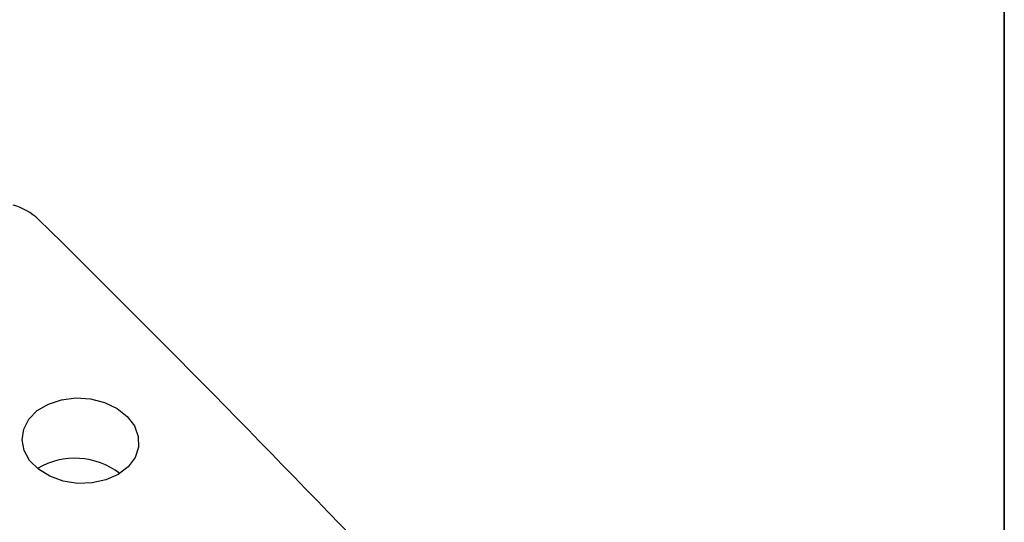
# Model space of a CAD drawing. Header units: inches. Extents: x -122 to 123, y -201 to 75.
# Tile 18 of 191: x -36.44 to -33.65, y 45.23 to 46.66. Entities that reach past the tile are written whole.
import ezdxf

# ---------------------------------------------------------------- set-up
doc = ezdxf.new("R2010")
doc.units = ezdxf.units.IN
doc.header["$MEASUREMENT"] = 0
doc.layers.add('BOARDER_2', color=5, linetype='Continuous', lineweight=35)

msp = doc.modelspace()

# ---------------------------------------------------------------- linework, layer by layer
at = {"color": 7, "linetype": 'Continuous', "lineweight": 25, "flags": 128}
msp.add_lwpolyline([(-36.39014, 45.5509), (-36.35858, 45.56968), (-36.32135, 45.58193), (-36.28078, 45.58689), (-36.23941, 45.58424), (-36.19986, 45.57415), (-36.1646, 45.55725), (-36.13584, 45.53461), (-36.11541, 45.50765), (-36.10457, 45.47806), (-36.10402, 45.4477), (-36.11378, 45.41848), (-36.13325, 45.39223), (-36.16119, 45.37061), (-36.19586, 45.35497), (-36.23507, 45.3463), (-36.27636, 45.34514), (-36.31714, 45.35156), (-36.35485, 45.36516), (-36.38711, 45.38508), (-36.4119, 45.41008), (-36.42766, 45.43858), (-36.4334, 45.4688), (-36.42876, 45.49882), (-36.41403, 45.52678), (-36.39014, 45.5509)], dxfattribs=at)
at = {"color": 7, "linetype": 'Continuous', "lineweight": 25}
for centre, radius, start, end in [((-36.50319, 45.96904), 0.16948, 46.53454, 74.58313), ((-68.15365, 13.83699), 45.27178, 41.657863, 45.436728), ((-36.28354, 45.20979), 0.20654, 52.25924, 120.88356)]:
    msp.add_arc(centre, radius, start, end, dxfattribs=at)
at = {"layer": 'BOARDER_2'}
msp.add_line((-33.65449, 41.72996), (-33.65449, 55.23873), dxfattribs=at)

doc.saveas('drawing.dxf')
